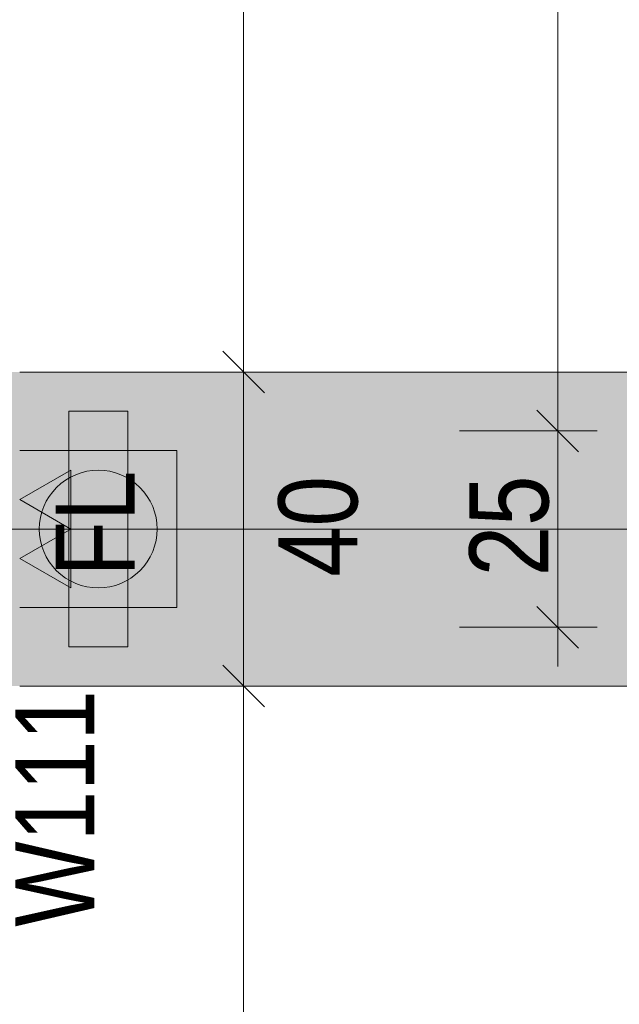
# Model space of a CAD drawing. Extents: x -620 to 300, y 62 to 1162.
# Tile 41 of 256: x -452 to -436, y 597 to 622. Entities that reach past the tile are written whole.
import ezdxf
from ezdxf.lldxf.tags import DXFTag

# ---------------------------------------------------------------- set-up
doc = ezdxf.new("R2010")
doc.units = 0
doc.layers.get('0').update_dxf_attribs({"lineweight": 13})
for name, color, linetype, lineweight, true_color in [('30 -35 Decken- 1 Konstruktion-Träger- Stahlbeton', 7, 'Continuous', 13, 0x33aa00), ('40 -47 Nutzungspez. Anlagen- 4 Feuerlöschanlagen', 7, 'Continuous', 9, 0xff7fff), ('70 -72 Beschriftung- 2 Beschriftung Bauteile', 7, 'Continuous', 9, 0x9999ff), ('70 -76 Bemaßung- 2 Allgemein', 9, 'Continuous', 5, 0x808080), ('iwb_Schraffur_Unterzug', 7, 'Continuous', 5, 0xffffcc)]:
    doc.layers.add(name, color=color, linetype=linetype, lineweight=lineweight, true_color=true_color)
doc.layers.add('70 -71 Achsen- 1 Gebäudeachsen', color=7, linetype='STRICHPUNKT2-A06G94XR8I', lineweight=18)
doc.layers.add('70 -75 Raumstempel- 3 Wandstempel', color=7, linetype='Continuous', lineweight=50)
doc.styles.get("Standard").update_dxf_attribs({"font": 'ARIALN.TTF'})
tags = doc.linetypes.add('fein_strichliert-A06G94XS8I', pattern=[4, 1, -2, 1]).pattern_tags.tags
tags[8:9] = [DXFTag(74, 4), DXFTag(75, 0), DXFTag(340, '0'), DXFTag(46, 0.0), DXFTag(50, 0.0), DXFTag(44, 0.0), DXFTag(45, 0.0)]
tags[6:7] = [DXFTag(74, 4), DXFTag(75, 0), DXFTag(340, '0'), DXFTag(46, 0.0), DXFTag(50, 0.0), DXFTag(44, 0.0), DXFTag(45, 0.0)]
tags[4:5] = [DXFTag(74, 4), DXFTag(75, 0), DXFTag(340, '0'), DXFTag(46, 0.0), DXFTag(50, 0.0), DXFTag(44, 0.0), DXFTag(45, 0.0)]
tags = doc.linetypes.add('STRICHPUNKT2-A06G94XR8I', pattern=[12.7, 6.35, -3.175, 0, -3.175]).pattern_tags.tags
tags[10:11] = [DXFTag(74, 4), DXFTag(75, 0), DXFTag(340, '0'), DXFTag(46, 0.0), DXFTag(50, 0.0), DXFTag(44, 0.0), DXFTag(45, 0.0)]
tags[8:9] = [DXFTag(74, 4), DXFTag(75, 0), DXFTag(340, '0'), DXFTag(46, 0.0), DXFTag(50, 0.0), DXFTag(44, 0.0), DXFTag(45, 0.0)]
tags[6:7] = [DXFTag(74, 4), DXFTag(75, 0), DXFTag(340, '0'), DXFTag(46, 0.0), DXFTag(50, 0.0), DXFTag(44, 0.0), DXFTag(45, 0.0)]
tags[4:5] = [DXFTag(74, 4), DXFTag(75, 0), DXFTag(340, '0'), DXFTag(46, 0.0), DXFTag(50, 0.0), DXFTag(44, 0.0), DXFTag(45, 0.0)]

# ---------------------------------------------------------------- blocks, each defined once
blk = doc.blocks.new('Referenz-A06G94XT8I')
at = {"layer": '30 -35 Decken- 1 Konstruktion-Träger- Stahlbeton', "color": 0, "linetype": 'fein_strichliert-A06G94XS8I', "lineweight": -2, "ltscale": 0.13}
for p, q in [((76.501, 613.453), (-451.58, 613.453)), ((76.501, 605.453), (-451.58, 605.453))]:
    blk.add_line(p, q, dxfattribs=at)
at = {"layer": '40 -47 Nutzungspez. Anlagen- 4 Feuerlöschanlagen', "color": 0, "linetype": 'Continuous', "lineweight": -2, "ltscale": 0.13}
for p, q in [((-450.33, 606.453), (-450.33, 612.453)), ((-450.33, 612.453), (-448.83, 612.453)), ((-448.83, 612.453), (-448.83, 606.453)), ((-451.58, 611.453), (-447.58, 611.453)), ((-447.58, 611.453), (-447.58, 607.453)), ((-449.872, 610.925), (-449.727, 610.946)), ((-449.727, 610.946), (-449.58, 610.953)), ((-449.58, 610.953), (-449.433, 610.946)), ((-449.433, 610.946), (-449.287, 610.925)), ((-450.531, 610.613), (-450.413, 610.701)), ((-450.413, 610.701), (-450.287, 610.776)), ((-450.287, 610.776), (-450.154, 610.839)), ((-450.154, 610.839), (-450.015, 610.889)), ((-450.015, 610.889), (-449.872, 610.925)), ((-449.287, 610.925), (-449.144, 610.889)), ((-449.144, 610.889), (-449.006, 610.839)), ((-449.006, 610.839), (-448.872, 610.776)), ((-448.872, 610.776), (-448.746, 610.701)), ((-448.746, 610.701), (-448.628, 610.613)), ((-450.739, 610.405), (-450.64, 610.514)), ((-450.64, 610.514), (-450.531, 610.613)), ((-448.628, 610.613), (-448.519, 610.514)), ((-448.519, 610.514), (-448.42, 610.405)), ((-450.902, 610.161), (-450.827, 610.287)), ((-450.827, 610.287), (-450.739, 610.405)), ((-448.42, 610.405), (-448.332, 610.287)), ((-448.332, 610.287), (-448.257, 610.161)), ((-451.015, 609.889), (-450.965, 610.027)), ((-450.965, 610.027), (-450.902, 610.161)), ((-448.257, 610.161), (-448.194, 610.027)), ((-448.194, 610.027), (-448.144, 609.889)), ((-451.072, 609.6), (-451.051, 609.746)), ((-451.051, 609.746), (-451.015, 609.889)), ((-448.144, 609.889), (-448.108, 609.746)), ((-448.108, 609.746), (-448.087, 609.6)), ((-451.08, 609.453), (-451.072, 609.6)), ((-451.072, 609.306), (-451.08, 609.453)), ((-448.087, 609.6), (-448.08, 609.453)), ((-448.08, 609.453), (-448.087, 609.306)), ((-451.051, 609.161), (-451.072, 609.306)), ((-448.087, 609.306), (-448.108, 609.161)), ((-451.015, 609.018), (-451.051, 609.161)), ((-450.965, 608.879), (-451.015, 609.018)), ((-448.144, 609.018), (-448.194, 608.879)), ((-448.108, 609.161), (-448.144, 609.018)), ((-450.902, 608.746), (-450.965, 608.879)), ((-450.827, 608.62), (-450.902, 608.746)), ((-448.257, 608.746), (-448.332, 608.62)), ((-448.194, 608.879), (-448.257, 608.746)), ((-450.739, 608.502), (-450.827, 608.62)), ((-450.64, 608.393), (-450.739, 608.502)), ((-448.42, 608.502), (-448.519, 608.393)), ((-448.332, 608.62), (-448.42, 608.502)), ((-450.531, 608.294), (-450.64, 608.393)), ((-450.413, 608.206), (-450.531, 608.294)), ((-450.287, 608.131), (-450.413, 608.206)), ((-448.746, 608.206), (-448.872, 608.131)), ((-448.628, 608.294), (-448.746, 608.206)), ((-448.519, 608.393), (-448.628, 608.294)), ((-450.154, 608.068), (-450.287, 608.131)), ((-450.015, 608.018), (-450.154, 608.068)), ((-449.872, 607.982), (-450.015, 608.018)), ((-449.727, 607.961), (-449.872, 607.982)), ((-449.58, 607.953), (-449.727, 607.961)), ((-449.433, 607.961), (-449.58, 607.953)), ((-449.287, 607.982), (-449.433, 607.961)), ((-449.144, 608.018), (-449.287, 607.982)), ((-449.006, 608.068), (-449.144, 608.018)), ((-448.872, 608.131), (-449.006, 608.068)), ((-447.58, 607.453), (-451.58, 607.453)), ((-448.83, 606.453), (-450.33, 606.453))]:
    blk.add_line(p, q, dxfattribs=at)
at = {"layer": '70 -71 Achsen- 1 Gebäudeachsen', "color": 0, "linetype": 'STRICHPUNKT2-A06G94XR8I', "lineweight": -2, "ltscale": 0.13}
blk.add_line((-538.631, 609.453), (76.501, 609.453), dxfattribs=at)
at = {"layer": '70 -72 Beschriftung- 2 Beschriftung Bauteile', "color": 0, "lineweight": -2}
for p, q in [((-451.58, 610.203), (-450.281, 610.953)), ((-450.281, 610.953), (-450.281, 609.453)), ((-450.281, 609.453), (-451.58, 610.203)), ((-451.58, 608.703), (-450.281, 609.453)), ((-450.281, 609.453), (-450.281, 607.953)), ((-450.281, 607.953), (-451.58, 608.703))]:
    blk.add_line(p, q, dxfattribs=at)
for points in [[(-450.281, 609.453), (-451.58, 610.203), (-450.281, 610.953)], [(-450.281, 607.953), (-451.58, 608.703), (-450.281, 609.453)]]:
    blk.add_solid(points, dxfattribs=at)
at = {"layer": '70 -76 Bemaßung- 2 Allgemein', "color": 0, "linetype": 'Continuous', "lineweight": -2, "ltscale": 0.13}
for p, q in [((-437.88, 613.014), (-437.88, 770.893)), ((-445.88, 614.514), (-445.88, 769.393)), ((-445.88, 614.514), (-445.88, 615.574)), ((-445.88, 612.453), (-445.88, 614.514)), ((-445.88, 612.453), (-445.88, 614.514)), ((-445.349, 612.923), (-446.41, 613.984)), ((-445.349, 612.923), (-446.41, 613.984)), ((-448.38, 613.453), (-444.88, 613.453)), ((-448.38, 613.453), (-444.88, 613.453)), ((-445.88, 605.453), (-445.88, 613.453)), ((-437.88, 610.953), (-437.88, 613.014)), ((-437.88, 612.953), (-437.88, 610.893)), ((-438.41, 612.484), (-437.349, 611.423)), ((-437.349, 611.423), (-438.41, 612.484)), ((-440.38, 611.953), (-436.88, 611.953)), ((-440.38, 611.953), (-436.88, 611.953)), ((-437.88, 608.014), (-437.88, 610.893)), ((-437.88, 605.953), (-437.88, 608.014)), ((-437.349, 606.423), (-438.41, 607.484)), ((-440.38, 606.953), (-436.88, 606.953)), ((-445.88, 606.453), (-445.88, 604.393)), ((-445.88, 606.453), (-445.88, 604.393)), ((-446.41, 605.984), (-445.349, 604.923)), ((-446.41, 605.984), (-445.349, 604.923)), ((-448.38, 605.453), (-444.88, 605.453)), ((-448.38, 605.453), (-444.88, 605.453)), ((-445.88, 554.514), (-445.88, 604.393)), ((-445.88, 604.393), (-445.88, 603.333))]:
    blk.add_line(p, q, dxfattribs=at)
at = {"layer": '40 -47 Nutzungspez. Anlagen- 4 Feuerlöschanlagen', "color": 0, "linetype": 'Continuous', "lineweight": -2, "ltscale": 0.13, "insert": (-450.662, 608.249), "char_height": 2.01377, "attachment_point": 1, "rotation": 90}
blk.add_mtext('{\\fArial Narrow;FL}', dxfattribs=at)
at = {"layer": '70 -75 Raumstempel- 3 Wandstempel', "color": 0, "linetype": 'Continuous', "lineweight": -2, "ltscale": 0.13, "insert": (-451.694, 599.323), "char_height": 2.01377, "attachment_point": 1, "rotation": 90}
blk.add_mtext('{\\fArial Narrow;W111}', dxfattribs=at)
at = {"layer": '70 -76 Bemaßung- 2 Allgemein', "color": 0, "linetype": 'Continuous', "lineweight": -2, "ltscale": 0.13, "char_height": 2.01377, "attachment_point": 1, "rotation": 90}
for s, insert in [('{\\fArial Narrow;40}', (-444.994, 608.237)), ('{\\fArial Narrow;25}', (-440.131, 608.251))]:
    blk.add_mtext(s, dxfattribs=dict(at, insert=insert))
blk = doc.blocks.new('Referenz-A06G94XV8I')
at = {"layer": 'iwb_Schraffur_Unterzug', "linetype": 'Continuous', "ltscale": 0.13}
for points in [[(-538.631, 613.453), (76.501, 613.453), (76.501, 607.295)], [(-538.631, 613.453), (76.501, 607.295), (-538.631, 609.79)], [(-538.631, 609.79), (76.501, 607.295), (76.501, 605.453)], [(-538.631, 609.79), (76.501, 605.453), (-538.631, 605.453)]]:
    blk.add_solid(points, dxfattribs=at)

msp = doc.modelspace()

# ---------------------------------------------------------------- block references
at = {"color": 8, "lineweight": 13, "ltscale": 0.13, "true_color": 0x808080}
msp.add_blockref('Referenz-A06G94XT8I', (0, 0), dxfattribs=at)
at = {"color": 8, "lineweight": 25, "ltscale": 0.25, "true_color": 0x808080}
msp.add_blockref('Referenz-A06G94XV8I', (0, 0), dxfattribs=at)

doc.saveas('drawing.dxf')
